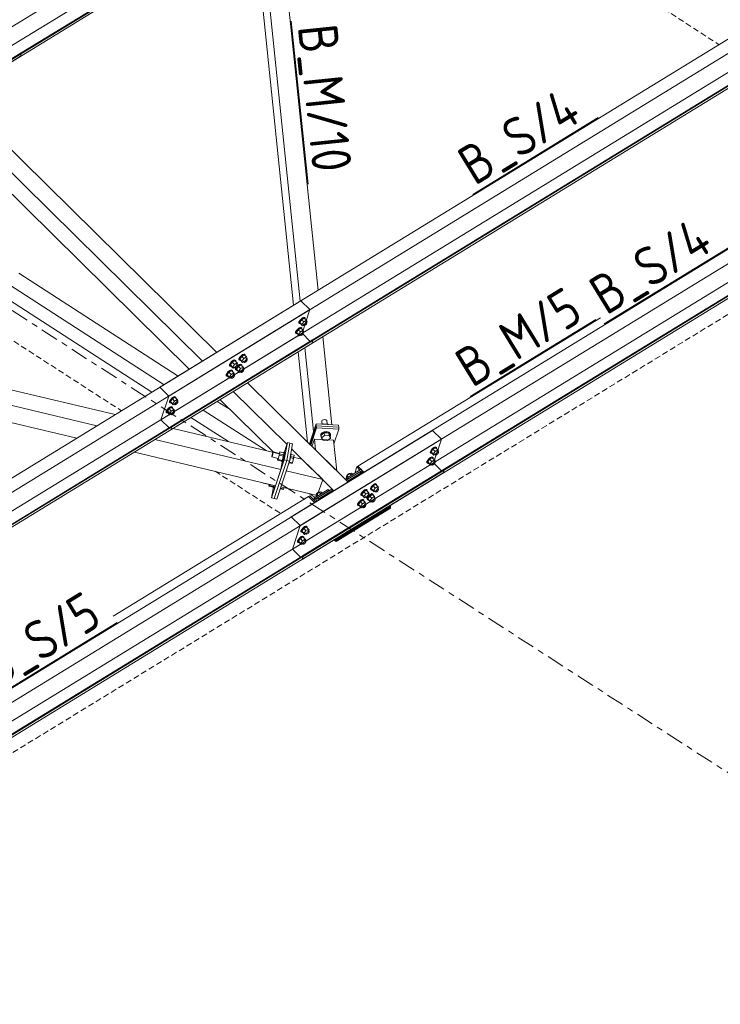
# Model space of a CAD drawing. Header units: millimetres. Extents: x 581 to 1768, y 561 to 1400.
# Tile 89 of 91: x 1595 to 1666, y 1031 to 1131. Entities that reach past the tile are written whole.
import ezdxf

# ---------------------------------------------------------------- set-up
doc = ezdxf.new("R2010")
doc.units = ezdxf.units.MM
doc.header["$LTSCALE"] = 0.6
for name, pattern in [('VERDECKT2', [1.5, 1, -0.5]), ('XKITLINE00', [0]), ('XKITLINE03', [6, 3, -1, 1, -1])]:
    doc.linetypes.add(name, pattern=pattern)
for name, color, linetype, lineweight in [('Bolt', 7, 'Continuous', 0), ('Part', 2, 'Continuous', 0), ('PartMark', 3, 'Continuous', 0), ('S-GRID', 1, 'Continuous', 0)]:
    doc.layers.add(name, color=color, linetype=linetype, lineweight=lineweight)
doc.styles.add('ISOCPEUR', font='ISOCPEUR.TTF')

msp = doc.modelspace()

# ---------------------------------------------------------------- linework, layer by layer
at = {"layer": 'Bolt', "color": 3, "linetype": 'XKITLINE00', "lineweight": 0}
for p, q in [((1623.62, 1100.87), (1623.47, 1100.74)), ((1623.52, 1100.69), (1623.68, 1100.81)), ((1623.79, 1100.84), (1623.53, 1100.68)), ((1623.75, 1100.92), (1623.62, 1100.87)), ((1623.68, 1100.81), (1623.81, 1100.87)), ((1623.83, 1100.9), (1623.75, 1100.92)), ((1623.79, 1100.84), (1624.01, 1100.62)), ((1623.81, 1100.87), (1623.88, 1100.84)), ((1623.83, 1100.9), (1623.88, 1100.84)), ((1623.88, 1100.84), (1623.88, 1100.75)), ((1623.28, 1099.85), (1623.13, 1099.73)), ((1623.18, 1099.67), (1623.34, 1099.79)), ((1623.45, 1099.82), (1623.19, 1099.66)), ((1623.33, 1100.59), (1623.25, 1100.45)), ((1623.25, 1100.35), (1623.25, 1100.45)), ((1623.25, 1100.35), (1623.3, 1100.29)), ((1623.41, 1099.9), (1623.28, 1099.85)), ((1623.3, 1100.29), (1623.31, 1100.39)), ((1623.38, 1100.27), (1623.3, 1100.29)), ((1623.31, 1100.39), (1623.39, 1100.54)), ((1623.47, 1100.74), (1623.33, 1100.59)), ((1623.53, 1100.68), (1623.33, 1100.41)), ((1623.55, 1100.19), (1623.33, 1100.41)), ((1623.33, 1100.41), (1623.4, 1100.29)), ((1623.34, 1099.79), (1623.47, 1099.85)), ((1623.41, 1100.28), (1623.38, 1100.27)), ((1623.39, 1100.54), (1623.52, 1100.69)), ((1623.4, 1100.29), (1623.62, 1100.07)), ((1623.49, 1099.88), (1623.41, 1099.9)), ((1623.45, 1099.82), (1623.67, 1099.6)), ((1623.47, 1099.85), (1623.54, 1099.82)), ((1623.49, 1099.88), (1623.54, 1099.82)), ((1623.75, 1100.46), (1623.53, 1100.68)), ((1623.54, 1099.82), (1623.54, 1099.73)), ((1623.55, 1100.19), (1623.75, 1100.46)), ((1623.55, 1100.19), (1623.62, 1100.07)), ((1623.62, 1100.07), (1623.74, 1100.14)), ((1623.67, 1100.21), (1623.78, 1100.1)), ((1624.01, 1100.62), (1623.75, 1100.46)), ((1623.78, 1100.15), (1623.82, 1100.22)), ((1623.78, 1100.1), (1623.78, 1100.15)), ((1623.82, 1100.09), (1623.78, 1100.1)), ((1623.82, 1100.22), (1623.89, 1100.3)), ((1623.89, 1100.11), (1623.82, 1100.09)), ((1623.89, 1100.3), (1623.97, 1100.36)), ((1623.96, 1100.17), (1623.89, 1100.11)), ((1623.96, 1100.48), (1624.07, 1100.37)), ((1624.03, 1100.25), (1623.96, 1100.17)), ((1623.97, 1100.36), (1624.03, 1100.39)), ((1624.08, 1100.51), (1624.01, 1100.62)), ((1624.02, 1100.43), (1624.08, 1100.51)), ((1624.03, 1100.39), (1624.07, 1100.37)), ((1624.07, 1100.32), (1624.03, 1100.25)), ((1624.07, 1100.37), (1624.07, 1100.32)), ((1622.99, 1099.57), (1622.91, 1099.43)), ((1622.91, 1099.33), (1622.91, 1099.43)), ((1622.91, 1099.33), (1622.96, 1099.27)), ((1622.96, 1099.27), (1622.97, 1099.37)), ((1623.04, 1099.25), (1622.96, 1099.27)), ((1622.97, 1099.37), (1623.05, 1099.52)), ((1623.13, 1099.73), (1622.99, 1099.57)), ((1623.19, 1099.66), (1622.99, 1099.39)), ((1623.21, 1099.17), (1622.99, 1099.39)), ((1622.99, 1099.39), (1623.06, 1099.27)), ((1623.07, 1099.26), (1623.04, 1099.25)), ((1623.05, 1099.52), (1623.18, 1099.67)), ((1623.06, 1099.27), (1623.28, 1099.05)), ((1623.41, 1099.44), (1623.19, 1099.66)), ((1623.21, 1099.17), (1623.41, 1099.44)), ((1623.21, 1099.17), (1623.28, 1099.05)), ((1623.28, 1099.05), (1623.4, 1099.13)), ((1623.33, 1099.19), (1623.44, 1099.08)), ((1623.67, 1099.6), (1623.41, 1099.44)), ((1623.44, 1099.13), (1623.48, 1099.2)), ((1623.44, 1099.08), (1623.44, 1099.13)), ((1623.48, 1099.07), (1623.44, 1099.08)), ((1623.48, 1099.2), (1623.55, 1099.28)), ((1623.55, 1099.1), (1623.48, 1099.07)), ((1623.55, 1099.28), (1623.63, 1099.34)), ((1623.62, 1099.16), (1623.55, 1099.1)), ((1623.62, 1099.46), (1623.73, 1099.36)), ((1623.69, 1099.23), (1623.62, 1099.16)), ((1623.63, 1099.34), (1623.69, 1099.37)), ((1623.74, 1099.49), (1623.67, 1099.6)), ((1623.68, 1099.41), (1623.74, 1099.49)), ((1623.69, 1099.37), (1623.73, 1099.36)), ((1623.73, 1099.31), (1623.69, 1099.23)), ((1623.73, 1099.36), (1623.73, 1099.31)), ((1617.24, 1096.86), (1617.16, 1096.71)), ((1617.22, 1096.66), (1617.3, 1096.8)), ((1617.38, 1097.01), (1617.24, 1096.86)), ((1617.44, 1096.95), (1617.24, 1096.67)), ((1617.3, 1096.8), (1617.43, 1096.96)), ((1617.53, 1097.13), (1617.38, 1097.01)), ((1617.43, 1096.96), (1617.59, 1097.08)), ((1617.7, 1097.11), (1617.44, 1096.95)), ((1617.66, 1096.73), (1617.44, 1096.95)), ((1617.66, 1097.19), (1617.53, 1097.13)), ((1617.59, 1097.08), (1617.72, 1097.13)), ((1617.74, 1097.16), (1617.66, 1097.19)), ((1617.92, 1096.89), (1617.66, 1096.73)), ((1617.7, 1097.11), (1617.92, 1096.89)), ((1617.72, 1097.13), (1617.79, 1097.11)), ((1617.74, 1097.16), (1617.79, 1097.11)), ((1617.79, 1097.11), (1617.79, 1097.02)), ((1617.99, 1096.77), (1617.92, 1096.89)), ((1617.93, 1096.69), (1617.99, 1096.77)), ((1616.29, 1096.27), (1616.21, 1096.13)), ((1616.21, 1096.03), (1616.21, 1096.13)), ((1616.21, 1096.03), (1616.26, 1095.97)), ((1616.26, 1096.07), (1616.34, 1096.22)), ((1616.26, 1095.97), (1616.26, 1096.07)), ((1616.34, 1095.95), (1616.26, 1095.97)), ((1616.42, 1096.43), (1616.29, 1096.27)), ((1616.48, 1096.36), (1616.29, 1096.09)), ((1616.51, 1095.87), (1616.29, 1096.09)), ((1616.29, 1096.09), (1616.35, 1095.97)), ((1616.34, 1096.22), (1616.48, 1096.37)), ((1616.37, 1095.96), (1616.34, 1095.95)), ((1616.35, 1095.97), (1616.58, 1095.75)), ((1616.58, 1096.55), (1616.42, 1096.43)), ((1616.75, 1096.52), (1616.48, 1096.36)), ((1616.48, 1096.37), (1616.63, 1096.49)), ((1616.71, 1096.14), (1616.48, 1096.36)), ((1616.51, 1095.87), (1616.71, 1096.14)), ((1616.51, 1095.87), (1616.58, 1095.75)), ((1616.71, 1096.6), (1616.58, 1096.55)), ((1616.58, 1095.75), (1616.69, 1095.82)), ((1616.63, 1096.49), (1616.76, 1096.55)), ((1616.63, 1095.89), (1616.76, 1095.76)), ((1616.78, 1096.58), (1616.71, 1096.6)), ((1616.97, 1096.3), (1616.71, 1096.14)), ((1616.75, 1096.52), (1616.97, 1096.3)), ((1616.76, 1096.55), (1616.84, 1096.52)), ((1616.76, 1095.81), (1616.8, 1095.88)), ((1616.76, 1095.76), (1616.76, 1095.81)), ((1616.8, 1095.75), (1616.76, 1095.76)), ((1616.78, 1096.58), (1616.84, 1096.52)), ((1616.8, 1095.88), (1616.87, 1095.96)), ((1616.86, 1095.77), (1616.8, 1095.75)), ((1616.82, 1095.69), (1616.87, 1095.78)), ((1616.84, 1096.52), (1616.84, 1096.43)), ((1616.94, 1095.83), (1616.86, 1095.77)), ((1616.87, 1095.96), (1616.95, 1096.02)), ((1616.88, 1095.64), (1616.96, 1095.78)), ((1617.1, 1095.93), (1616.9, 1095.65)), ((1616.92, 1096.16), (1617.05, 1096.03)), ((1617.01, 1095.91), (1616.94, 1095.83)), ((1616.95, 1096.02), (1617.01, 1096.05)), ((1616.96, 1095.78), (1617.09, 1095.94)), ((1617.03, 1096.19), (1616.97, 1096.3)), ((1616.98, 1096.11), (1617.03, 1096.19)), ((1617.01, 1096.05), (1617.05, 1096.03)), ((1617.05, 1095.98), (1617.01, 1095.91)), ((1617.19, 1096.11), (1617.05, 1096)), ((1617.05, 1096.03), (1617.05, 1095.98)), ((1617.09, 1095.94), (1617.25, 1096.06)), ((1617.36, 1096.09), (1617.1, 1095.93)), ((1617.32, 1095.71), (1617.1, 1095.93)), ((1617.16, 1096.61), (1617.16, 1096.71)), ((1617.16, 1096.61), (1617.22, 1096.56)), ((1617.32, 1096.17), (1617.19, 1096.11)), ((1617.22, 1096.56), (1617.22, 1096.66)), ((1617.29, 1096.53), (1617.22, 1096.56)), ((1617.47, 1096.45), (1617.24, 1096.67)), ((1617.24, 1096.67), (1617.31, 1096.56)), ((1617.25, 1096.06), (1617.38, 1096.11)), ((1617.32, 1096.55), (1617.29, 1096.53)), ((1617.31, 1096.56), (1617.53, 1096.34)), ((1617.4, 1096.14), (1617.32, 1096.17)), ((1617.58, 1095.87), (1617.32, 1095.71)), ((1617.36, 1096.09), (1617.58, 1095.87)), ((1617.38, 1096.11), (1617.45, 1096.09)), ((1617.4, 1096.14), (1617.45, 1096.09)), ((1617.45, 1096.09), (1617.45, 1096)), ((1617.47, 1096.45), (1617.66, 1096.73)), ((1617.47, 1096.45), (1617.53, 1096.34)), ((1617.53, 1096.34), (1617.65, 1096.41)), ((1617.58, 1096.48), (1617.72, 1096.34)), ((1617.65, 1095.75), (1617.58, 1095.87)), ((1617.72, 1096.39), (1617.76, 1096.47)), ((1617.72, 1096.34), (1617.72, 1096.39)), ((1617.75, 1096.33), (1617.72, 1096.34)), ((1617.82, 1096.36), (1617.75, 1096.33)), ((1617.76, 1096.47), (1617.82, 1096.54)), ((1617.82, 1096.54), (1617.9, 1096.6)), ((1617.9, 1096.42), (1617.82, 1096.36)), ((1617.87, 1096.75), (1618, 1096.62)), ((1617.9, 1096.6), (1617.97, 1096.63)), ((1617.96, 1096.5), (1617.9, 1096.42)), ((1618, 1096.57), (1617.96, 1096.5)), ((1617.97, 1096.63), (1618, 1096.62)), ((1618, 1096.62), (1618, 1096.57)), ((1615.86, 1095.01), (1615.87, 1095.11)), ((1615.86, 1095.01), (1615.92, 1094.95)), ((1615.95, 1095.25), (1615.87, 1095.11)), ((1615.92, 1095.05), (1616, 1095.2)), ((1615.92, 1094.95), (1615.92, 1095.05)), ((1616, 1094.93), (1615.92, 1094.95)), ((1616.08, 1095.41), (1615.95, 1095.25)), ((1616.14, 1095.34), (1615.95, 1095.07)), ((1616.17, 1094.85), (1615.95, 1095.07)), ((1615.95, 1095.07), (1616.01, 1094.95)), ((1616, 1095.2), (1616.14, 1095.35)), ((1616.03, 1094.94), (1616, 1094.93)), ((1616.01, 1094.95), (1616.24, 1094.73)), ((1616.24, 1095.53), (1616.08, 1095.41)), ((1616.41, 1095.5), (1616.14, 1095.34)), ((1616.14, 1095.35), (1616.29, 1095.47)), ((1616.37, 1095.12), (1616.14, 1095.34)), ((1616.17, 1094.85), (1616.37, 1095.12)), ((1616.17, 1094.85), (1616.24, 1094.73)), ((1616.37, 1095.58), (1616.24, 1095.53)), ((1616.24, 1094.73), (1616.35, 1094.81)), ((1616.29, 1095.47), (1616.42, 1095.53)), ((1616.29, 1094.87), (1616.42, 1094.74)), ((1616.44, 1095.56), (1616.37, 1095.58)), ((1616.63, 1095.28), (1616.37, 1095.12)), ((1616.41, 1095.5), (1616.63, 1095.28)), ((1616.42, 1095.53), (1616.5, 1095.5)), ((1616.42, 1094.79), (1616.46, 1094.86)), ((1616.42, 1094.74), (1616.42, 1094.79)), ((1616.44, 1095.56), (1616.5, 1095.5)), ((1616.46, 1094.86), (1616.53, 1094.94)), ((1616.5, 1095.5), (1616.5, 1095.41)), ((1616.6, 1094.81), (1616.52, 1094.75)), ((1616.53, 1094.94), (1616.61, 1095)), ((1616.58, 1095.14), (1616.71, 1095.01)), ((1616.67, 1094.89), (1616.6, 1094.81)), ((1616.61, 1095), (1616.67, 1095.03)), ((1616.69, 1095.17), (1616.63, 1095.28)), ((1616.64, 1095.09), (1616.69, 1095.17)), ((1616.67, 1095.03), (1616.71, 1095.01)), ((1616.71, 1094.96), (1616.67, 1094.89)), ((1616.71, 1095.01), (1616.71, 1094.96)), ((1616.82, 1095.59), (1616.82, 1095.69)), ((1616.82, 1095.59), (1616.88, 1095.54)), ((1616.88, 1095.54), (1616.88, 1095.64)), ((1616.95, 1095.51), (1616.88, 1095.54)), ((1617.13, 1095.43), (1616.9, 1095.65)), ((1616.9, 1095.65), (1616.97, 1095.54)), ((1616.98, 1095.53), (1616.95, 1095.51)), ((1616.97, 1095.54), (1617.19, 1095.32)), ((1617.13, 1095.43), (1617.32, 1095.71)), ((1617.13, 1095.43), (1617.19, 1095.32)), ((1617.19, 1095.32), (1617.31, 1095.39)), ((1617.24, 1095.46), (1617.38, 1095.32)), ((1617.38, 1095.37), (1617.42, 1095.45)), ((1617.38, 1095.32), (1617.38, 1095.37)), ((1617.41, 1095.31), (1617.38, 1095.32)), ((1617.48, 1095.34), (1617.41, 1095.31)), ((1617.42, 1095.45), (1617.48, 1095.52)), ((1617.48, 1095.52), (1617.56, 1095.58)), ((1617.56, 1095.4), (1617.48, 1095.34)), ((1617.53, 1095.73), (1617.66, 1095.6)), ((1617.56, 1095.58), (1617.63, 1095.61)), ((1617.62, 1095.48), (1617.56, 1095.4)), ((1617.59, 1095.67), (1617.65, 1095.75)), ((1617.66, 1095.55), (1617.62, 1095.48)), ((1617.63, 1095.61), (1617.66, 1095.6)), ((1617.66, 1095.6), (1617.66, 1095.55)), ((1616.46, 1094.73), (1616.42, 1094.74)), ((1616.52, 1094.75), (1616.46, 1094.73)), ((1610.49, 1092.81), (1610.33, 1092.69)), ((1610.39, 1092.64), (1610.54, 1092.76)), ((1610.66, 1092.79), (1610.4, 1092.63)), ((1610.62, 1092.87), (1610.49, 1092.81)), ((1610.54, 1092.76), (1610.68, 1092.81)), ((1610.69, 1092.84), (1610.62, 1092.87)), ((1610.66, 1092.79), (1610.88, 1092.57)), ((1610.68, 1092.81), (1610.75, 1092.79)), ((1610.69, 1092.84), (1610.75, 1092.79)), ((1610.75, 1092.79), (1610.75, 1092.7)), ((1610.15, 1091.8), (1609.99, 1091.68)), ((1610.32, 1091.77), (1610.06, 1091.61)), ((1610.2, 1092.54), (1610.12, 1092.39)), ((1610.12, 1092.3), (1610.12, 1092.39)), ((1610.12, 1092.3), (1610.17, 1092.24)), ((1610.28, 1091.85), (1610.15, 1091.8)), ((1610.17, 1092.24), (1610.18, 1092.34)), ((1610.25, 1092.22), (1610.17, 1092.24)), ((1610.18, 1092.34), (1610.25, 1092.49)), ((1610.33, 1092.69), (1610.2, 1092.54)), ((1610.4, 1092.63), (1610.2, 1092.35)), ((1610.42, 1092.14), (1610.2, 1092.35)), ((1610.2, 1092.35), (1610.27, 1092.24)), ((1610.2, 1091.74), (1610.34, 1091.8)), ((1610.25, 1092.49), (1610.39, 1092.64)), ((1610.28, 1092.23), (1610.25, 1092.22)), ((1610.27, 1092.24), (1610.49, 1092.02)), ((1610.35, 1091.83), (1610.28, 1091.85)), ((1610.32, 1091.77), (1610.54, 1091.55)), ((1610.34, 1091.8), (1610.41, 1091.77)), ((1610.35, 1091.83), (1610.41, 1091.77)), ((1610.62, 1092.41), (1610.4, 1092.63)), ((1610.41, 1091.77), (1610.41, 1091.68)), ((1610.42, 1092.14), (1610.62, 1092.41)), ((1610.42, 1092.14), (1610.49, 1092.02)), ((1610.49, 1092.02), (1610.61, 1092.09)), ((1610.54, 1092.16), (1610.65, 1092.05)), ((1610.88, 1092.57), (1610.62, 1092.41)), ((1610.65, 1092.1), (1610.69, 1092.17)), ((1610.65, 1092.05), (1610.65, 1092.1)), ((1610.69, 1092.04), (1610.65, 1092.05)), ((1610.69, 1092.17), (1610.76, 1092.25)), ((1610.75, 1092.06), (1610.69, 1092.04)), ((1610.83, 1092.12), (1610.75, 1092.06)), ((1610.76, 1092.25), (1610.84, 1092.31)), ((1610.83, 1092.43), (1610.94, 1092.32)), ((1610.9, 1092.2), (1610.83, 1092.12)), ((1610.84, 1092.31), (1610.9, 1092.34)), ((1610.95, 1092.46), (1610.88, 1092.57)), ((1610.89, 1092.37), (1610.95, 1092.46)), ((1610.9, 1092.34), (1610.94, 1092.32)), ((1610.94, 1092.27), (1610.9, 1092.2)), ((1610.94, 1092.32), (1610.94, 1092.27)), ((1609.86, 1091.52), (1609.78, 1091.38)), ((1609.78, 1091.28), (1609.78, 1091.38)), ((1609.78, 1091.28), (1609.83, 1091.22)), ((1609.83, 1091.32), (1609.91, 1091.47)), ((1609.83, 1091.22), (1609.83, 1091.32)), ((1609.91, 1091.2), (1609.83, 1091.22)), ((1609.99, 1091.68), (1609.86, 1091.52)), ((1610.06, 1091.61), (1609.86, 1091.34)), ((1610.08, 1091.12), (1609.86, 1091.34)), ((1609.86, 1091.34), (1609.93, 1091.22)), ((1609.91, 1091.47), (1610.05, 1091.62)), ((1609.94, 1091.21), (1609.91, 1091.2)), ((1609.93, 1091.22), (1610.15, 1091)), ((1610.05, 1091.62), (1610.2, 1091.74)), ((1610.28, 1091.39), (1610.06, 1091.61)), ((1610.08, 1091.12), (1610.28, 1091.39)), ((1610.08, 1091.12), (1610.15, 1091)), ((1610.15, 1091), (1610.27, 1091.07)), ((1610.2, 1091.14), (1610.31, 1091.03)), ((1610.54, 1091.55), (1610.28, 1091.39)), ((1610.31, 1091.08), (1610.35, 1091.15)), ((1610.31, 1091.03), (1610.31, 1091.08)), ((1610.35, 1091.02), (1610.31, 1091.03)), ((1610.35, 1091.15), (1610.42, 1091.23)), ((1610.41, 1091.04), (1610.35, 1091.02)), ((1610.49, 1091.11), (1610.41, 1091.04)), ((1610.42, 1091.23), (1610.5, 1091.29)), ((1610.49, 1091.41), (1610.6, 1091.3)), ((1610.56, 1091.18), (1610.49, 1091.11)), ((1610.5, 1091.29), (1610.56, 1091.32)), ((1610.61, 1091.44), (1610.54, 1091.55)), ((1610.55, 1091.36), (1610.61, 1091.44)), ((1610.56, 1091.32), (1610.6, 1091.3)), ((1610.6, 1091.25), (1610.56, 1091.18)), ((1610.6, 1091.3), (1610.6, 1091.25)), ((1625.63, 1090.46), (1625.57, 1090.38)), ((1625.57, 1090.38), (1625.57, 1090.3)), ((1625.6, 1090.06), (1625.57, 1090.3)), ((1625.74, 1090.51), (1625.63, 1090.46)), ((1625.68, 1090.06), (1625.74, 1090.1)), ((1625.88, 1090.53), (1625.74, 1090.51)), ((1625.74, 1090.1), (1626.19, 1090.07)), ((1625.74, 1090.05), (1625.74, 1090.1)), ((1626, 1090.5), (1625.88, 1090.53)), ((1626.08, 1090.43), (1626, 1090.5)), ((1626.11, 1090.07), (1626.08, 1090.43)), ((1626.21, 1090.02), (1626.19, 1090.07)), ((1626.19, 1090.07), (1626.19, 1090.03)), ((1625.6, 1089.18), (1625.48, 1089.03)), ((1625.48, 1089.03), (1625.49, 1088.87)), ((1625.49, 1088.95), (1625.6, 1089.1)), ((1625.5, 1088.79), (1625.49, 1088.95)), ((1625.5, 1088.79), (1625.49, 1088.87)), ((1625.54, 1088.75), (1625.5, 1088.79)), ((1625.83, 1089.18), (1625.52, 1088.95)), ((1625.52, 1088.95), (1625.55, 1088.68)), ((1625.55, 1088.68), (1625.86, 1088.91)), ((1625.81, 1089.28), (1625.6, 1089.18)), ((1625.6, 1089.1), (1625.82, 1089.2)), ((1626.07, 1089.3), (1625.81, 1089.28)), ((1625.82, 1089.2), (1626.08, 1089.22)), ((1626.28, 1089.15), (1625.83, 1089.18)), ((1625.83, 1089.18), (1625.86, 1088.91)), ((1625.86, 1088.91), (1626.31, 1088.89)), ((1626.3, 1089.25), (1626.07, 1089.3)), ((1626.08, 1089.22), (1626.31, 1089.17)), ((1626.43, 1088.89), (1626.28, 1089.15)), ((1626.28, 1089.15), (1626.31, 1088.89)), ((1626.44, 1089.12), (1626.3, 1089.25)), ((1626.31, 1089.17), (1626.45, 1089.04)), ((1626.31, 1088.89), (1626.45, 1088.63)), ((1626.43, 1088.85), (1626.46, 1088.89)), ((1626.43, 1088.89), (1626.45, 1088.63)), ((1626.45, 1089.04), (1626.44, 1089.12)), ((1626.45, 1089.04), (1626.46, 1088.89)), ((1625.7, 1088.42), (1625.55, 1088.68)), ((1626.15, 1088.4), (1625.7, 1088.42)), ((1626.45, 1088.63), (1626.15, 1088.4)), ((1637.1, 1087.75), (1636.97, 1087.7)), ((1637.17, 1087.73), (1637.1, 1087.75)), ((1620.49, 1086.75), (1620.51, 1086.82)), ((1620.52, 1086.79), (1620.5, 1086.73)), ((1620.51, 1086.82), (1620.53, 1086.95)), ((1620.56, 1086.89), (1620.52, 1086.79)), ((1620.53, 1086.95), (1620.56, 1087.08)), ((1620.56, 1087.08), (1620.59, 1087.19)), ((1620.59, 1087.03), (1620.56, 1086.89)), ((1620.59, 1087.19), (1620.62, 1087.24)), ((1620.61, 1087.15), (1620.59, 1087.03)), ((1620.62, 1087.23), (1620.61, 1087.15)), ((1620.62, 1087.24), (1620.62, 1087.23)), ((1620.62, 1087.24), (1621.26, 1087.09)), ((1621.26, 1086.9), (1621.15, 1086.48)), ((1621.24, 1087.09), (1621.27, 1087.18)), ((1621.32, 1087.25), (1621.26, 1086.9)), ((1621.26, 1086.9), (1621.68, 1086.8)), ((1621.27, 1087.18), (1621.32, 1087.25)), ((1621.32, 1087.25), (1621.74, 1087.15)), ((1621.57, 1086.38), (1621.68, 1086.8)), ((1621.68, 1086.81), (1621.62, 1086.56)), ((1621.68, 1086.8), (1621.74, 1087.15)), ((1621.73, 1087.04), (1621.68, 1086.81)), ((1621.71, 1087.16), (1621.73, 1087.21)), ((1621.72, 1086.53), (1621.78, 1086.79)), ((1621.73, 1087.21), (1621.75, 1087.19)), ((1621.73, 1087.21), (1621.83, 1087.19)), ((1621.75, 1087.19), (1621.73, 1087.04)), ((1621.78, 1086.79), (1621.83, 1087.02)), ((1621.84, 1087.16), (1621.83, 1087.19)), ((1621.83, 1087.02), (1621.84, 1087.16)), ((1622.39, 1086.64), (1622.44, 1086.87)), ((1622.42, 1087.05), (1622.45, 1087.04)), ((1622.44, 1086.87), (1622.46, 1087.02)), ((1622.46, 1087.02), (1622.45, 1087.04)), ((1622.45, 1086.98), (1622.77, 1086.91)), ((1622.71, 1086.56), (1622.77, 1086.91)), ((1636.59, 1087.18), (1636.6, 1087.28)), ((1636.59, 1087.18), (1636.65, 1087.12)), ((1636.68, 1087.42), (1636.6, 1087.28)), ((1636.65, 1087.22), (1636.73, 1087.37)), ((1636.65, 1087.12), (1636.65, 1087.22)), ((1636.73, 1087.1), (1636.65, 1087.12)), ((1636.81, 1087.58), (1636.68, 1087.42)), ((1636.87, 1087.51), (1636.68, 1087.24)), ((1636.9, 1087.02), (1636.68, 1087.24)), ((1636.68, 1087.24), (1636.74, 1087.12)), ((1636.73, 1087.37), (1636.87, 1087.52)), ((1636.76, 1087.11), (1636.73, 1087.1)), ((1636.74, 1087.12), (1636.97, 1086.9)), ((1636.97, 1087.7), (1636.81, 1087.58)), ((1637.13, 1087.67), (1636.87, 1087.51)), ((1636.87, 1087.52), (1637.02, 1087.64)), ((1637.1, 1087.29), (1636.87, 1087.51)), ((1636.9, 1087.02), (1637.1, 1087.29)), ((1636.9, 1087.02), (1636.97, 1086.9)), ((1636.97, 1086.9), (1637.08, 1086.98)), ((1637.02, 1087.64), (1637.15, 1087.7)), ((1637.02, 1087.04), (1637.13, 1086.93)), ((1637.36, 1087.45), (1637.1, 1087.29)), ((1637.13, 1087.67), (1637.36, 1087.45)), ((1637.13, 1086.98), (1637.17, 1087.05)), ((1637.13, 1086.93), (1637.13, 1086.98)), ((1637.17, 1086.92), (1637.13, 1086.93)), ((1637.15, 1087.7), (1637.23, 1087.67)), ((1637.17, 1087.73), (1637.23, 1087.67)), ((1637.17, 1087.05), (1637.24, 1087.13)), ((1637.23, 1086.95), (1637.17, 1086.92)), ((1637.23, 1087.67), (1637.23, 1087.58)), ((1637.31, 1087.01), (1637.23, 1086.95)), ((1637.24, 1087.13), (1637.31, 1087.19)), ((1637.31, 1087.32), (1637.42, 1087.21)), ((1637.31, 1087.19), (1637.38, 1087.22)), ((1637.38, 1087.08), (1637.31, 1087.01)), ((1637.42, 1087.34), (1637.36, 1087.45)), ((1637.37, 1087.26), (1637.42, 1087.34)), ((1637.38, 1087.22), (1637.42, 1087.21)), ((1637.42, 1087.16), (1637.38, 1087.08)), ((1637.42, 1087.21), (1637.42, 1087.16)), ((1620.5, 1086.73), (1620.49, 1086.75)), ((1620.5, 1086.73), (1621.15, 1086.58)), ((1621.12, 1086.58), (1621.09, 1086.41)), ((1621.09, 1086.41), (1621.15, 1086.48)), ((1621.09, 1086.41), (1621.51, 1086.31)), ((1621.15, 1086.48), (1621.57, 1086.38)), ((1621.51, 1086.31), (1621.57, 1086.38)), ((1621.51, 1086.28), (1621.51, 1086.31)), ((1621.52, 1086.25), (1621.51, 1086.28)), ((1621.56, 1086.35), (1621.52, 1086.25)), ((1621.52, 1086.25), (1621.62, 1086.23)), ((1621.62, 1086.56), (1621.56, 1086.35)), ((1621.62, 1086.23), (1621.66, 1086.33)), ((1621.66, 1086.33), (1621.72, 1086.53)), ((1622.21, 1086.09), (1622.23, 1086.08)), ((1622.23, 1086.08), (1622.27, 1086.18)), ((1622.25, 1086.14), (1622.55, 1086.07)), ((1622.27, 1086.18), (1622.33, 1086.39)), ((1622.28, 1086.21), (1622.6, 1086.14)), ((1622.33, 1086.39), (1622.39, 1086.64)), ((1622.39, 1086.63), (1622.71, 1086.56)), ((1622.55, 1086.07), (1622.6, 1086.14)), ((1622.6, 1086.14), (1622.71, 1086.56)), ((1636.25, 1086.16), (1636.26, 1086.26)), ((1636.25, 1086.16), (1636.31, 1086.11)), ((1636.34, 1086.4), (1636.26, 1086.26)), ((1636.31, 1086.2), (1636.39, 1086.35)), ((1636.31, 1086.11), (1636.31, 1086.2)), ((1636.39, 1086.08), (1636.31, 1086.11)), ((1636.47, 1086.56), (1636.34, 1086.4)), ((1636.53, 1086.49), (1636.34, 1086.22)), ((1636.56, 1086), (1636.34, 1086.22)), ((1636.34, 1086.22), (1636.4, 1086.11)), ((1636.39, 1086.35), (1636.53, 1086.5)), ((1636.42, 1086.09), (1636.39, 1086.08)), ((1636.4, 1086.11), (1636.63, 1085.89)), ((1636.63, 1086.68), (1636.47, 1086.56)), ((1636.79, 1086.65), (1636.53, 1086.49)), ((1636.53, 1086.5), (1636.68, 1086.62)), ((1636.76, 1086.27), (1636.53, 1086.49)), ((1636.56, 1086), (1636.76, 1086.27)), ((1636.56, 1086), (1636.63, 1085.89)), ((1636.76, 1086.73), (1636.63, 1086.68)), ((1636.63, 1085.89), (1636.74, 1085.96)), ((1636.68, 1086.62), (1636.81, 1086.68)), ((1636.68, 1086.02), (1636.79, 1085.91)), ((1636.83, 1086.71), (1636.76, 1086.73)), ((1637.02, 1086.43), (1636.76, 1086.27)), ((1636.79, 1086.65), (1637.02, 1086.43)), ((1636.79, 1085.96), (1636.83, 1086.04)), ((1636.79, 1085.91), (1636.79, 1085.96)), ((1636.83, 1085.9), (1636.79, 1085.91)), ((1636.81, 1086.68), (1636.89, 1086.65)), ((1636.83, 1086.71), (1636.89, 1086.65)), ((1636.83, 1086.04), (1636.9, 1086.11)), ((1636.89, 1085.93), (1636.83, 1085.9)), ((1636.89, 1086.65), (1636.89, 1086.56)), ((1636.97, 1085.99), (1636.89, 1085.93)), ((1636.9, 1086.11), (1636.97, 1086.17)), ((1636.97, 1086.3), (1637.08, 1086.19)), ((1636.97, 1086.17), (1637.04, 1086.2)), ((1637.04, 1086.07), (1636.97, 1085.99)), ((1637.08, 1086.32), (1637.02, 1086.43)), ((1637.03, 1086.24), (1637.08, 1086.32)), ((1637.04, 1086.2), (1637.08, 1086.19)), ((1637.08, 1086.14), (1637.04, 1086.07)), ((1637.08, 1086.19), (1637.08, 1086.14)), ((1628.13, 1084.8), (1628.06, 1084.58)), ((1628.15, 1084.88), (1628.11, 1084.81)), ((1628.11, 1084.81), (1628.11, 1084.76)), ((1628.11, 1084.76), (1628.12, 1084.75)), ((1628.4, 1085.05), (1628.13, 1084.8)), ((1628.13, 1084.8), (1628.27, 1084.67)), ((1628.22, 1084.96), (1628.15, 1084.88)), ((1628.3, 1085.02), (1628.22, 1084.96)), ((1628.36, 1085.05), (1628.3, 1085.02)), ((1628.36, 1085.05), (1628.38, 1085.04)), ((1628.4, 1085.05), (1628.59, 1085.08)), ((1628.4, 1085.05), (1628.59, 1084.87)), ((1628.59, 1085.08), (1628.72, 1084.95)), ((1619.61, 1084.1), (1619.61, 1084.11)), ((1619.62, 1084.08), (1619.61, 1084.1)), ((1619.63, 1084.11), (1619.62, 1084.08)), ((1619.62, 1084.08), (1620.26, 1083.93)), ((1620.24, 1083.93), (1620.21, 1083.76)), ((1620.21, 1083.76), (1620.26, 1083.83)), ((1620.21, 1083.76), (1620.63, 1083.66)), ((1620.29, 1083.95), (1620.26, 1083.83)), ((1620.26, 1083.83), (1620.68, 1083.73)), ((1620.72, 1083.85), (1620.68, 1083.71)), ((1620.68, 1083.73), (1620.71, 1083.85)), ((1620.77, 1083.68), (1620.82, 1083.83)), ((1628.06, 1084.58), (1628.12, 1084.52)), ((1630.72, 1083.84), (1630.59, 1083.69)), ((1630.78, 1083.78), (1630.59, 1083.51)), ((1630.64, 1083.64), (1630.78, 1083.79)), ((1630.88, 1083.97), (1630.72, 1083.84)), ((1631.05, 1083.94), (1630.78, 1083.78)), ((1630.78, 1083.79), (1630.93, 1083.91)), ((1631.01, 1083.56), (1630.78, 1083.78)), ((1631.01, 1084.02), (1630.88, 1083.97)), ((1630.93, 1083.91), (1631.06, 1083.97)), ((1631.08, 1083.99), (1631.01, 1084.02)), ((1631.05, 1083.94), (1631.27, 1083.72)), ((1631.06, 1083.97), (1631.14, 1083.94)), ((1631.08, 1083.99), (1631.14, 1083.94)), ((1631.14, 1083.94), (1631.14, 1083.85)), ((1620.62, 1083.63), (1620.63, 1083.67)), ((1620.63, 1083.6), (1620.62, 1083.63)), ((1620.68, 1083.73), (1620.63, 1083.66)), ((1620.68, 1083.71), (1620.63, 1083.6)), ((1620.63, 1083.6), (1620.73, 1083.58)), ((1620.73, 1083.58), (1620.77, 1083.68)), ((1621.33, 1083.44), (1621.35, 1083.43)), ((1621.35, 1083.43), (1621.39, 1083.54)), ((1621.37, 1083.49), (1621.67, 1083.42)), ((1621.39, 1083.54), (1621.43, 1083.68)), ((1621.4, 1083.56), (1621.72, 1083.49)), ((1621.72, 1083.49), (1621.67, 1083.42)), ((1621.72, 1083.49), (1621.75, 1083.61)), ((1625.03, 1082.9), (1624.96, 1082.68)), ((1625.05, 1082.98), (1625.01, 1082.9)), ((1625.01, 1082.9), (1625.01, 1082.86)), ((1625.01, 1082.86), (1625.01, 1082.85)), ((1625.29, 1083.15), (1625.03, 1082.9)), ((1625.03, 1082.9), (1625.16, 1082.77)), ((1625.12, 1083.05), (1625.05, 1082.98)), ((1625.19, 1083.11), (1625.12, 1083.05)), ((1625.26, 1083.14), (1625.19, 1083.11)), ((1625.28, 1083.14), (1625.26, 1083.14)), ((1625.48, 1083.18), (1625.29, 1083.15)), ((1625.29, 1083.15), (1625.48, 1082.97)), ((1625.48, 1083.18), (1625.61, 1083.05)), ((1629.63, 1083.11), (1629.55, 1082.96)), ((1629.55, 1082.86), (1629.55, 1082.96)), ((1629.55, 1082.86), (1629.61, 1082.81)), ((1629.61, 1082.9), (1629.69, 1083.05)), ((1629.61, 1082.81), (1629.61, 1082.9)), ((1629.68, 1082.78), (1629.61, 1082.81)), ((1629.77, 1083.26), (1629.63, 1083.11)), ((1629.83, 1083.19), (1629.63, 1082.92)), ((1629.86, 1082.7), (1629.63, 1082.92)), ((1629.63, 1082.92), (1629.7, 1082.81)), ((1629.71, 1082.79), (1629.68, 1082.78)), ((1629.69, 1083.05), (1629.82, 1083.2)), ((1629.7, 1082.81), (1629.92, 1082.59)), ((1629.92, 1083.38), (1629.77, 1083.26)), ((1629.82, 1083.2), (1629.98, 1083.32)), ((1630.09, 1083.35), (1629.83, 1083.19)), ((1630.05, 1082.97), (1629.83, 1083.19)), ((1629.86, 1082.7), (1630.05, 1082.97)), ((1630.05, 1083.43), (1629.92, 1083.38)), ((1629.98, 1083.32), (1630.11, 1083.38)), ((1630.13, 1083.41), (1630.05, 1083.43)), ((1630.31, 1083.13), (1630.05, 1082.97)), ((1630.09, 1083.35), (1630.31, 1083.13)), ((1630.11, 1083.38), (1630.18, 1083.35)), ((1630.13, 1083.41), (1630.18, 1083.35)), ((1630.15, 1082.71), (1630.21, 1082.79)), ((1630.18, 1083.35), (1630.18, 1083.26)), ((1630.21, 1082.79), (1630.29, 1082.85)), ((1630.44, 1082.76), (1630.25, 1082.49)), ((1630.26, 1083), (1630.4, 1082.87)), ((1630.29, 1082.85), (1630.36, 1082.88)), ((1630.3, 1082.62), (1630.44, 1082.77)), ((1630.38, 1083.02), (1630.31, 1083.13)), ((1630.32, 1082.94), (1630.38, 1083.02)), ((1630.39, 1082.82), (1630.35, 1082.74)), ((1630.36, 1082.88), (1630.4, 1082.87)), ((1630.54, 1082.95), (1630.39, 1082.84)), ((1630.4, 1082.87), (1630.39, 1082.82)), ((1630.71, 1082.92), (1630.44, 1082.76)), ((1630.44, 1082.77), (1630.59, 1082.89)), ((1630.67, 1082.54), (1630.44, 1082.76)), ((1630.59, 1083.69), (1630.51, 1083.54)), ((1630.51, 1083.45), (1630.51, 1083.54)), ((1630.51, 1083.45), (1630.56, 1083.39)), ((1630.67, 1083), (1630.54, 1082.95)), ((1630.56, 1083.49), (1630.64, 1083.64)), ((1630.56, 1083.39), (1630.56, 1083.49)), ((1630.64, 1083.37), (1630.56, 1083.39)), ((1630.81, 1083.29), (1630.59, 1083.51)), ((1630.59, 1083.51), (1630.66, 1083.39)), ((1630.59, 1082.89), (1630.72, 1082.95)), ((1630.67, 1083.38), (1630.64, 1083.37)), ((1630.66, 1083.39), (1630.88, 1083.17)), ((1630.74, 1082.98), (1630.67, 1083)), ((1630.71, 1082.92), (1630.93, 1082.7)), ((1630.72, 1082.95), (1630.8, 1082.92)), ((1630.74, 1082.98), (1630.8, 1082.92)), ((1630.8, 1082.92), (1630.8, 1082.83)), ((1630.81, 1083.29), (1631.01, 1083.56)), ((1630.81, 1083.29), (1630.88, 1083.17)), ((1630.88, 1083.17), (1630.99, 1083.24)), ((1630.93, 1083.31), (1631.06, 1083.18)), ((1631.27, 1083.72), (1631.01, 1083.56)), ((1631.06, 1083.23), (1631.1, 1083.3)), ((1631.06, 1083.18), (1631.06, 1083.23)), ((1631.1, 1083.17), (1631.06, 1083.18)), ((1631.1, 1083.3), (1631.17, 1083.38)), ((1631.17, 1083.19), (1631.1, 1083.17)), ((1631.17, 1083.38), (1631.25, 1083.44)), ((1631.24, 1083.25), (1631.17, 1083.19)), ((1631.22, 1083.58), (1631.35, 1083.45)), ((1631.31, 1083.33), (1631.24, 1083.25)), ((1631.25, 1083.44), (1631.31, 1083.46)), ((1631.34, 1083.61), (1631.27, 1083.72)), ((1631.28, 1083.53), (1631.34, 1083.61)), ((1631.31, 1083.46), (1631.35, 1083.45)), ((1631.35, 1083.4), (1631.31, 1083.33)), ((1631.35, 1083.45), (1631.35, 1083.4)), ((1624.96, 1082.68), (1624.98, 1082.66)), ((1629.29, 1082.09), (1629.21, 1081.94)), ((1629.21, 1081.84), (1629.21, 1081.94)), ((1629.21, 1081.84), (1629.27, 1081.79)), ((1629.27, 1081.89), (1629.35, 1082.03)), ((1629.27, 1081.79), (1629.27, 1081.89)), ((1629.34, 1081.76), (1629.27, 1081.79)), ((1629.43, 1082.24), (1629.29, 1082.09)), ((1629.49, 1082.17), (1629.29, 1081.9)), ((1629.52, 1081.68), (1629.29, 1081.9)), ((1629.29, 1081.9), (1629.36, 1081.79)), ((1629.37, 1081.77), (1629.34, 1081.76)), ((1629.35, 1082.03), (1629.48, 1082.19)), ((1629.36, 1081.79), (1629.58, 1081.57)), ((1629.58, 1082.36), (1629.43, 1082.24)), ((1629.48, 1082.19), (1629.64, 1082.31)), ((1629.75, 1082.34), (1629.49, 1082.17)), ((1629.71, 1081.96), (1629.49, 1082.17)), ((1629.52, 1081.68), (1629.71, 1081.96)), ((1629.71, 1082.42), (1629.58, 1082.36)), ((1629.64, 1082.31), (1629.77, 1082.36)), ((1629.79, 1082.39), (1629.71, 1082.42)), ((1629.97, 1082.12), (1629.71, 1081.96)), ((1629.75, 1082.34), (1629.97, 1082.12)), ((1629.77, 1082.36), (1629.84, 1082.34)), ((1629.79, 1082.39), (1629.84, 1082.34)), ((1629.81, 1081.7), (1629.87, 1081.77)), ((1629.84, 1082.34), (1629.84, 1082.25)), ((1629.86, 1082.7), (1629.92, 1082.59)), ((1629.87, 1081.77), (1629.95, 1081.83)), ((1629.92, 1082.59), (1630.04, 1082.66)), ((1629.92, 1081.98), (1630.06, 1081.85)), ((1629.95, 1081.83), (1630.02, 1081.86)), ((1629.97, 1082.72), (1630.11, 1082.59)), ((1630.04, 1082), (1629.97, 1082.12)), ((1629.98, 1081.92), (1630.04, 1082)), ((1630.05, 1081.8), (1630.01, 1081.73)), ((1630.02, 1081.86), (1630.06, 1081.85)), ((1630.06, 1081.85), (1630.05, 1081.8)), ((1630.11, 1082.64), (1630.15, 1082.71)), ((1630.11, 1082.59), (1630.11, 1082.64)), ((1630.14, 1082.58), (1630.11, 1082.59)), ((1630.21, 1082.61), (1630.14, 1082.58)), ((1630.17, 1082.53), (1630.21, 1082.61)), ((1630.17, 1082.43), (1630.17, 1082.53)), ((1630.17, 1082.43), (1630.22, 1082.37)), ((1630.29, 1082.67), (1630.21, 1082.61)), ((1630.22, 1082.47), (1630.3, 1082.62)), ((1630.22, 1082.37), (1630.22, 1082.47)), ((1630.3, 1082.35), (1630.22, 1082.37)), ((1630.47, 1082.27), (1630.25, 1082.49)), ((1630.25, 1082.49), (1630.32, 1082.37)), ((1630.35, 1082.74), (1630.29, 1082.67)), ((1630.33, 1082.36), (1630.3, 1082.35)), ((1630.32, 1082.37), (1630.54, 1082.15)), ((1630.47, 1082.27), (1630.67, 1082.54)), ((1630.47, 1082.27), (1630.54, 1082.15)), ((1630.54, 1082.15), (1630.65, 1082.23)), ((1630.59, 1082.29), (1630.72, 1082.16)), ((1630.93, 1082.7), (1630.67, 1082.54)), ((1630.72, 1082.21), (1630.76, 1082.28)), ((1630.72, 1082.16), (1630.72, 1082.21)), ((1630.76, 1082.15), (1630.72, 1082.16)), ((1630.76, 1082.28), (1630.83, 1082.36)), ((1630.83, 1082.17), (1630.76, 1082.15)), ((1630.83, 1082.36), (1630.91, 1082.42)), ((1630.9, 1082.23), (1630.83, 1082.17)), ((1630.88, 1082.56), (1631.01, 1082.43)), ((1630.97, 1082.31), (1630.9, 1082.23)), ((1630.91, 1082.42), (1630.97, 1082.45)), ((1630.99, 1082.59), (1630.93, 1082.7)), ((1630.94, 1082.51), (1630.99, 1082.59)), ((1630.97, 1082.45), (1631.01, 1082.43)), ((1631.01, 1082.38), (1630.97, 1082.31)), ((1631.01, 1082.43), (1631.01, 1082.38)), ((1629.52, 1081.68), (1629.58, 1081.57)), ((1629.58, 1081.57), (1629.7, 1081.64)), ((1629.63, 1081.7), (1629.77, 1081.57)), ((1629.77, 1081.62), (1629.81, 1081.7)), ((1629.77, 1081.57), (1629.77, 1081.62)), ((1629.8, 1081.56), (1629.77, 1081.57)), ((1629.87, 1081.59), (1629.8, 1081.56)), ((1629.95, 1081.65), (1629.87, 1081.59)), ((1630.01, 1081.73), (1629.95, 1081.65)), ((1623.54, 1079.37), (1623.46, 1079.23)), ((1623.46, 1079.13), (1623.46, 1079.23)), ((1623.46, 1079.13), (1623.52, 1079.07)), ((1623.52, 1079.17), (1623.6, 1079.32)), ((1623.52, 1079.07), (1623.52, 1079.17)), ((1623.59, 1079.05), (1623.52, 1079.07)), ((1623.68, 1079.53), (1623.54, 1079.37)), ((1623.74, 1079.46), (1623.55, 1079.19)), ((1623.77, 1078.97), (1623.55, 1079.19)), ((1623.55, 1079.19), (1623.61, 1079.07)), ((1623.62, 1079.06), (1623.59, 1079.05)), ((1623.6, 1079.32), (1623.73, 1079.47)), ((1623.61, 1079.07), (1623.83, 1078.85)), ((1623.83, 1079.65), (1623.68, 1079.53)), ((1623.73, 1079.47), (1623.89, 1079.59)), ((1624, 1079.62), (1623.74, 1079.46)), ((1623.96, 1079.24), (1623.74, 1079.46)), ((1623.77, 1078.97), (1623.96, 1079.24)), ((1623.77, 1078.97), (1623.83, 1078.85)), ((1623.97, 1079.7), (1623.83, 1079.65)), ((1623.83, 1078.85), (1623.95, 1078.93)), ((1623.88, 1078.99), (1624, 1078.88)), ((1623.89, 1079.59), (1624.02, 1079.65)), ((1624.23, 1079.4), (1623.96, 1079.24)), ((1624.04, 1079.68), (1623.97, 1079.7)), ((1624, 1079.62), (1624.23, 1079.4)), ((1624, 1078.93), (1624.04, 1079)), ((1624, 1078.88), (1624, 1078.93)), ((1624.03, 1078.87), (1624, 1078.88)), ((1624.02, 1079.65), (1624.1, 1079.62)), ((1624.1, 1078.9), (1624.03, 1078.87)), ((1624.04, 1079.68), (1624.1, 1079.62)), ((1624.04, 1079), (1624.1, 1079.08)), ((1624.1, 1079.62), (1624.09, 1079.53)), ((1624.1, 1079.08), (1624.18, 1079.14)), ((1624.18, 1078.96), (1624.1, 1078.9)), ((1624.17, 1079.27), (1624.29, 1079.16)), ((1624.18, 1079.14), (1624.25, 1079.17)), ((1624.24, 1079.03), (1624.18, 1078.96)), ((1624.29, 1079.29), (1624.23, 1079.4)), ((1624.23, 1079.21), (1624.29, 1079.29)), ((1624.28, 1079.11), (1624.24, 1079.03)), ((1624.25, 1079.17), (1624.29, 1079.16)), ((1624.29, 1079.16), (1624.28, 1079.11)), ((1623.2, 1078.35), (1623.12, 1078.21)), ((1623.12, 1078.11), (1623.12, 1078.21)), ((1623.12, 1078.11), (1623.18, 1078.05)), ((1623.18, 1078.15), (1623.26, 1078.3)), ((1623.18, 1078.05), (1623.18, 1078.15)), ((1623.25, 1078.03), (1623.18, 1078.05)), ((1623.34, 1078.51), (1623.2, 1078.35)), ((1623.4, 1078.44), (1623.2, 1078.17)), ((1623.43, 1077.95), (1623.2, 1078.17)), ((1623.2, 1078.17), (1623.27, 1078.05)), ((1623.28, 1078.04), (1623.25, 1078.03)), ((1623.26, 1078.3), (1623.39, 1078.45)), ((1623.27, 1078.05), (1623.49, 1077.84)), ((1623.49, 1078.63), (1623.34, 1078.51)), ((1623.39, 1078.45), (1623.55, 1078.57)), ((1623.66, 1078.6), (1623.4, 1078.44)), ((1623.62, 1078.22), (1623.4, 1078.44)), ((1623.43, 1077.95), (1623.62, 1078.22)), ((1623.43, 1077.95), (1623.49, 1077.84)), ((1623.63, 1078.68), (1623.49, 1078.63)), ((1623.49, 1077.84), (1623.61, 1077.91)), ((1623.54, 1077.97), (1623.66, 1077.86)), ((1623.55, 1078.57), (1623.68, 1078.63)), ((1623.88, 1078.38), (1623.62, 1078.22)), ((1623.7, 1078.66), (1623.63, 1078.68)), ((1623.66, 1078.6), (1623.88, 1078.38)), ((1623.66, 1077.91), (1623.7, 1077.98)), ((1623.66, 1077.86), (1623.66, 1077.91)), ((1623.69, 1077.85), (1623.66, 1077.86)), ((1623.68, 1078.63), (1623.76, 1078.6)), ((1623.76, 1077.88), (1623.69, 1077.85)), ((1623.7, 1078.66), (1623.76, 1078.6)), ((1623.7, 1077.98), (1623.76, 1078.06)), ((1623.76, 1078.6), (1623.75, 1078.51)), ((1623.76, 1078.06), (1623.84, 1078.12)), ((1623.84, 1077.94), (1623.76, 1077.88)), ((1623.83, 1078.25), (1623.94, 1078.14)), ((1623.84, 1078.12), (1623.91, 1078.15)), ((1623.9, 1078.01), (1623.84, 1077.94)), ((1623.95, 1078.27), (1623.88, 1078.38)), ((1623.89, 1078.19), (1623.95, 1078.27)), ((1623.94, 1078.09), (1623.9, 1078.01)), ((1623.91, 1078.15), (1623.94, 1078.14)), ((1623.94, 1078.14), (1623.94, 1078.09))]:
    msp.add_line(p, q, dxfattribs=at)
at = {"layer": 'Part', "color": 2, "linetype": 'XKITLINE00', "lineweight": 0}
for p, q in [((1580.46, 1122.1), (1655.51, 1168.11)), ((1656.07, 1166.54), (1579.66, 1119.7)), ((1657.11, 1165.86), (1580.71, 1119.02)), ((1657.16, 1165.82), (1580.75, 1118.97)), ((1580.65, 1118.67), (1657.05, 1165.51)), ((1625.2, 1103.66), (1621.09, 1143.46)), ((1622.7, 1102.14), (1618.59, 1141.93)), ((1623.37, 1102.55), (1619.26, 1142.34)), ((1609.14, 1093.82), (1684.18, 1139.82)), ((1610.05, 1092.92), (1685.09, 1138.92)), ((1685.65, 1137.35), (1609.24, 1090.51)), ((1610.23, 1089.48), (1686.64, 1136.33)), ((1686.69, 1136.68), (1610.29, 1089.83)), ((1686.74, 1136.63), (1610.33, 1089.79)), ((1595.03, 1127.8), (1518.63, 1080.96)), ((1595.08, 1127.76), (1595.03, 1127.8)), ((1518.57, 1080.61), (1594.97, 1127.45)), ((1595.08, 1127.76), (1518.67, 1080.92)), ((1594.97, 1127.45), (1595.08, 1127.76)), ((1622.48, 1080.65), (1697.53, 1126.66)), ((1699.8, 1126.59), (1623.39, 1079.75)), ((1699, 1124.19), (1622.59, 1077.35)), ((1588.44, 1123.45), (1614.9, 1097.35)), ((1623.58, 1076.32), (1699.98, 1123.16)), ((1700.04, 1123.51), (1623.63, 1076.67)), ((1700.08, 1123.46), (1623.68, 1076.62)), ((1587.01, 1122.57), (1613.46, 1096.47)), ((1585.65, 1121.74), (1612.11, 1095.64)), ((1575.94, 1115.78), (1609.55, 1094.07)), ((1574.71, 1115.03), (1608.32, 1093.32)), ((1594.81, 1105.4), (1610.98, 1094.95)), ((1554.9, 1102.89), (1604.59, 1091.03)), ((1623.46, 1102.6), (1547.06, 1055.76)), ((1624.37, 1101.7), (1623.46, 1102.6)), ((1624.37, 1101.7), (1547.97, 1054.86)), ((1553.05, 1101.75), (1602.74, 1089.9)), ((1623.57, 1099.3), (1624.37, 1101.7)), ((1653.87, 1100.87), (1629.25, 1085.78)), ((1550.98, 1100.48), (1600.68, 1088.63)), ((1623.57, 1099.3), (1547.16, 1052.45)), ((1624.4, 1098.48), (1623.57, 1099.3)), ((1626.61, 1090), (1625.68, 1098.96)), ((1548.15, 1051.43), (1624.56, 1098.27)), ((1624.62, 1098.62), (1548.21, 1051.78)), ((1624.66, 1098.57), (1548.25, 1051.73)), ((1624.74, 1089.35), (1623.86, 1097.84)), ((1624.56, 1098.27), (1624.66, 1098.57)), ((1624.66, 1098.57), (1624.62, 1098.62)), ((1624.14, 1088.23), (1623.19, 1097.43)), ((1609.14, 1093.82), (1610.05, 1092.92)), ((1618.02, 1094.26), (1628.24, 1084.18)), ((1610.05, 1092.92), (1609.24, 1090.51)), ((1616.59, 1093.38), (1622.02, 1088.03)), ((1614.96, 1092.38), (1616.27, 1091.54)), ((1615.24, 1092.55), (1620.66, 1087.2)), ((1613.53, 1091.5), (1619.91, 1087.38)), ((1609.24, 1090.51), (1610.07, 1089.7)), ((1610.33, 1089.79), (1610.23, 1089.48)), ((1610.29, 1089.83), (1610.33, 1089.79)), ((1612.29, 1090.75), (1616.1, 1088.29)), ((1624.31, 1088.06), (1624.99, 1090.1)), ((1624.38, 1087.99), (1625.01, 1089.89)), ((1625.01, 1089.89), (1624.38, 1087.99)), ((1627.27, 1089.96), (1624.99, 1090.1)), ((1624.99, 1090.1), (1625.01, 1089.89)), ((1627.29, 1089.75), (1625.01, 1089.89)), ((1625.01, 1089.89), (1625.03, 1089.68)), ((1627.29, 1089.75), (1625.01, 1089.89)), ((1627.29, 1089.75), (1627.27, 1089.96)), ((1636.81, 1089.43), (1560.4, 1042.59)), ((1610.47, 1089.63), (1621.69, 1086.96)), ((1625.03, 1089.68), (1624.45, 1087.93)), ((1627.31, 1089.54), (1625.03, 1089.68)), ((1627.31, 1089.54), (1626.81, 1088.05)), ((1627.29, 1089.75), (1627.31, 1089.54)), ((1637.72, 1088.53), (1636.81, 1089.43)), ((1637.72, 1088.53), (1561.31, 1041.69)), ((1608.62, 1088.5), (1621.42, 1085.44)), ((1622.08, 1088.2), (1621.67, 1086.96)), ((1622.08, 1088.2), (1621.77, 1086.44)), ((1622.34, 1088.14), (1622.03, 1086.38)), ((1622.34, 1088.14), (1622.03, 1086.38)), ((1622.34, 1088.14), (1622.08, 1088.2)), ((1622.6, 1088.08), (1622.29, 1086.31)), ((1622.34, 1088.14), (1622.6, 1088.08)), ((1624.57, 1087.8), (1624.82, 1088.55)), ((1624.82, 1088.55), (1626.77, 1088.43)), ((1624.94, 1087.45), (1624.82, 1088.55)), ((1626.77, 1088.43), (1627.09, 1085.32)), ((1636.92, 1086.13), (1637.72, 1088.53)), ((1606.55, 1087.23), (1620.88, 1083.81)), ((1621.42, 1085.44), (1621.69, 1086.96)), ((1623.56, 1086.51), (1622.37, 1086.79)), ((1622.51, 1087.55), (1626.81, 1083.3)), ((1627.09, 1085.32), (1624.94, 1087.45)), ((1636.92, 1086.13), (1560.51, 1039.29)), ((1620.48, 1082.57), (1621.77, 1086.44)), ((1620.74, 1082.5), (1622.03, 1086.38)), ((1622.03, 1086.38), (1620.74, 1082.5)), ((1622.29, 1086.31), (1621, 1082.44)), ((1621.77, 1086.44), (1622.03, 1086.38)), ((1622.03, 1086.38), (1622.29, 1086.31)), ((1625.67, 1084.43), (1623.56, 1086.51)), ((1629.13, 1085.71), (1629.25, 1085.78)), ((1629.25, 1085.78), (1629.57, 1085.47)), ((1629.25, 1085.78), (1629.57, 1085.47)), ((1637.74, 1085.31), (1636.92, 1086.13)), ((1561.5, 1038.26), (1637.9, 1085.1)), ((1637.96, 1085.45), (1561.56, 1038.61)), ((1638.01, 1085.41), (1561.6, 1038.56)), ((1620.88, 1083.81), (1621.42, 1085.44)), ((1625.67, 1084.43), (1621.96, 1085.32)), ((1628.06, 1084.37), (1629.45, 1085.22)), ((1628.14, 1084.6), (1629.57, 1085.48)), ((1629.56, 1085.11), (1628.17, 1084.26)), ((1629.68, 1085.37), (1628.25, 1084.49)), ((1628.92, 1085.08), (1629.13, 1085.71)), ((1629.13, 1085.71), (1629.45, 1085.4)), ((1629.45, 1085.22), (1629.56, 1085.11)), ((1629.51, 1084.96), (1629.56, 1085.11)), ((1629.56, 1084.99), (1629.68, 1085.37)), ((1629.57, 1085.48), (1629.68, 1085.37)), ((1629.63, 1085.21), (1629.74, 1085.1)), ((1629.68, 1085.36), (1629.86, 1085.18)), ((1629.68, 1085.36), (1629.86, 1085.18)), ((1637.9, 1085.1), (1638.01, 1085.41)), ((1638.01, 1085.41), (1637.96, 1085.45)), ((1620.71, 1083.85), (1620.48, 1082.57)), ((1625.12, 1082.8), (1625.67, 1084.43)), ((1628.07, 1084.37), (1628.14, 1084.6)), ((1628.25, 1084.49), (1628.14, 1084.6)), ((1621.41, 1083.69), (1625.12, 1082.8)), ((1624.36, 1082.78), (1624.24, 1082.71)), ((1624.28, 1083), (1624.89, 1082.61)), ((1624.97, 1082.18), (1624.36, 1082.78)), ((1626.23, 1083.43), (1624.8, 1082.55)), ((1624.91, 1082.44), (1626.34, 1083.32)), ((1625.12, 1082.8), (1625.16, 1082.77)), ((1625.12, 1082.8), (1625.16, 1082.77)), ((1626.58, 1083.46), (1625.15, 1082.58)), ((1625.26, 1082.47), (1626.69, 1083.35)), ((1626.34, 1083.32), (1626.23, 1083.43)), ((1626.69, 1083.35), (1626.58, 1083.46)), ((1626.64, 1083.2), (1626.69, 1083.35)), ((1624.24, 1082.71), (1604.39, 1070.54)), ((1620.48, 1082.57), (1620.74, 1082.5)), ((1620.74, 1082.5), (1621, 1082.44)), ((1624.85, 1082.1), (1624.24, 1082.71)), ((1624.24, 1082.71), (1624.85, 1082.1)), ((1624.75, 1082.39), (1624.8, 1082.55)), ((1624.8, 1082.55), (1624.91, 1082.44)), ((1624.86, 1082.28), (1624.91, 1082.44)), ((1625.02, 1082.21), (1625.15, 1082.58)), ((1625.15, 1082.58), (1625.26, 1082.47)), ((1625.21, 1082.32), (1625.26, 1082.47)), ((1627.05, 1078.4), (1632.54, 1081.77)), ((1627.05, 1078.4), (1632.54, 1081.77)), ((1627.05, 1078.4), (1632.54, 1081.77)), ((1632.54, 1081.77), (1632.54, 1081.81)), ((1632.54, 1081.77), (1632.54, 1081.77)), ((1632.54, 1081.51), (1632.54, 1081.77)), ((1632.54, 1081.77), (1632.54, 1081.77)), ((1632.54, 1081.71), (1632.54, 1081.77)), ((1627.05, 1078.35), (1632.54, 1081.71)), ((1627.05, 1078.35), (1632.54, 1081.71)), ((1627.05, 1078.27), (1632.54, 1081.64)), ((1627.05, 1078.27), (1632.54, 1081.64)), ((1627.05, 1078.14), (1632.54, 1081.51)), ((1627.05, 1078.14), (1632.54, 1081.51)), ((1632.54, 1081.71), (1632.54, 1081.64)), ((1632.54, 1081.64), (1632.54, 1081.51)), ((1622.48, 1080.65), (1623.39, 1079.75)), ((1623.39, 1079.75), (1622.59, 1077.35)), ((1626.81, 1078.3), (1627.05, 1078.14)), ((1626.81, 1078.3), (1627.05, 1078.14)), ((1626.91, 1078.36), (1627.05, 1078.27)), ((1626.91, 1078.36), (1627.05, 1078.27)), ((1626.97, 1078.4), (1627.05, 1078.35)), ((1626.97, 1078.4), (1627.05, 1078.35)), ((1627.05, 1078.4), (1627.01, 1078.42)), ((1627.01, 1078.42), (1627.05, 1078.4)), ((1627.01, 1078.42), (1627.05, 1078.4)), ((1627.05, 1078.45), (1627.05, 1078.4)), ((1627.05, 1078.4), (1627.05, 1078.14)), ((1627.05, 1078.4), (1627.05, 1078.35)), ((1627.05, 1078.35), (1627.05, 1078.27)), ((1627.05, 1078.27), (1627.05, 1078.14)), ((1622.59, 1077.35), (1623.41, 1076.53)), ((1623.68, 1076.62), (1623.58, 1076.32)), ((1623.63, 1076.67), (1623.68, 1076.62))]:
    msp.add_line(p, q, dxfattribs=at)
at = {"layer": 'Part', "color": 4, "linetype": 'VERDECKT2', "lineweight": 0}
for p, q in [((1632.32, 1150.34), (1665.93, 1128.63)), ((1692.92, 1117.21), (1442.22, 963.51)), ((1571.62, 1113.14), (1605.23, 1091.42)), ((1614.75, 1085.28), (1621.41, 1080.97))]:
    msp.add_line(p, q, dxfattribs=at)
at = {"layer": 'PartMark', "color": 1, "linetype": 'XKITLINE00', "lineweight": 0}
for p, q in [((1622.47, 1131.02), (1624.19, 1114.44)), ((1640.91, 1113.42), (1653.66, 1121.23)), ((1654.26, 1100.25), (1667, 1108.06)), ((1640.65, 1092.89), (1653.4, 1100.7)), ((1592.33, 1062.28), (1604.78, 1069.91))]:
    msp.add_line(p, q, dxfattribs=at)
at = {"layer": 'S-GRID', "color": 1, "linetype": 'XKITLINE03', "lineweight": 0}
msp.add_line((1569.94, 1117.23), (1739.64, 1007.6), dxfattribs=at)

# ---------------------------------------------------------------- texts
at = {"layer": 'PartMark', "color": 1, "style": 'ISOCPEUR', "width": 0.85}
for s, rotation, p in [('B_M/10', -84.0987, (1623.13, 1130.48)), ('B_S/4', 31.5127, (1641.11, 1114.24)), ('B_S/4', 31.5127, (1654.46, 1101.07)), ('B_M/5', 31.5127, (1640.85, 1093.71)), ('B_S/5', 31.5127, (1592.52, 1063.1))]:
    msp.add_text(s, height=4, rotation=rotation, dxfattribs=at).set_placement(p)

doc.saveas('drawing.dxf')
